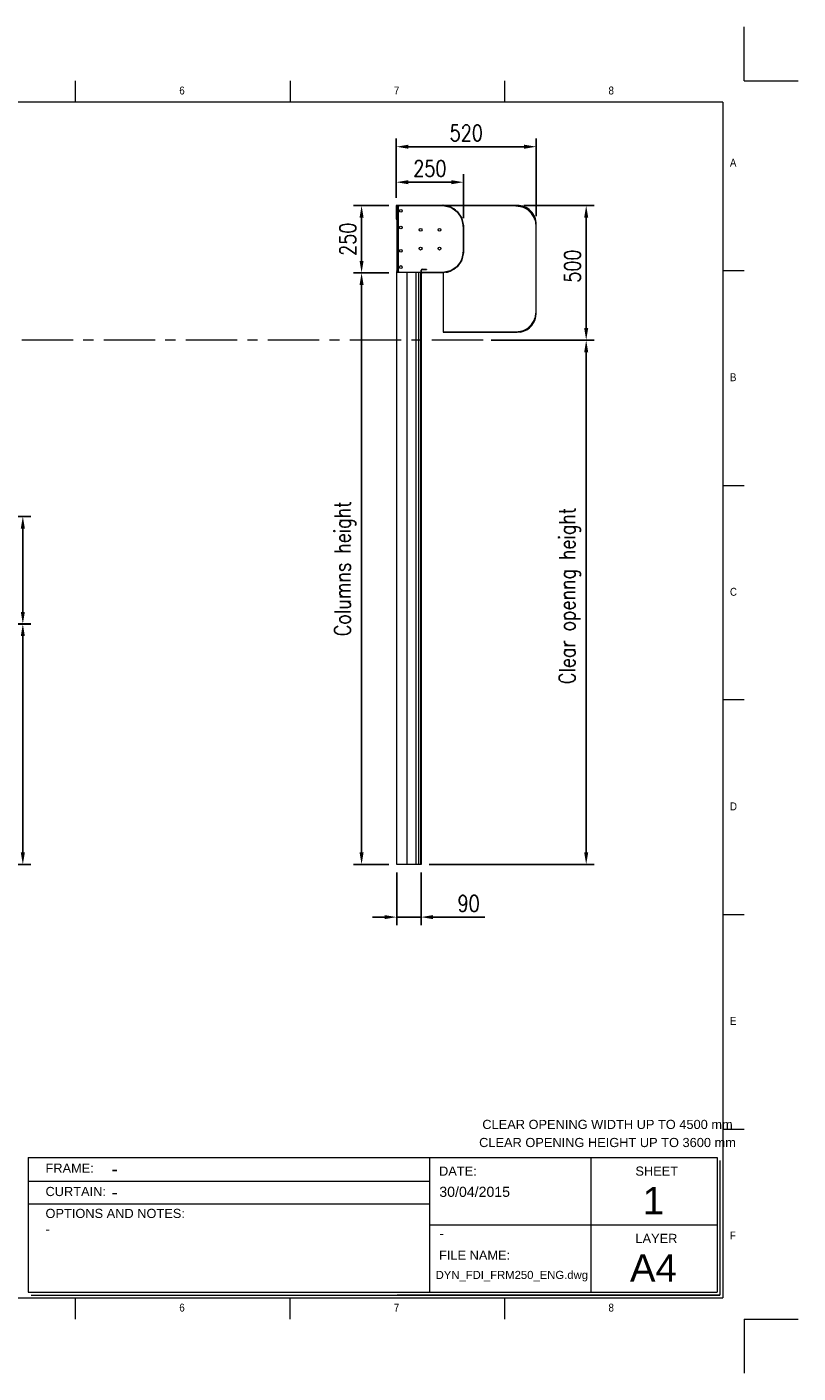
# Model space of a CAD drawing. Header units: millimetres. Extents: x -6362 to 17790, y 744 to 5746.
# Tile 5 of 5: x -2268 to 597, y 744 to 5746. Entities that reach past the tile are written whole.
import ezdxf

# ---------------------------------------------------------------- set-up
doc = ezdxf.new("R2010")
doc.units = ezdxf.units.MM
doc.header["$LTSCALE"] = 50
doc.header["$PDSIZE"] = -1
doc.linetypes.add('CENTERX2', pattern=[20.32, 12.7, -2.54, 2.54, -2.54])
doc.layers.add('FORMAT', color=7, linetype='Continuous')
doc.styles.add('NYIP', font='romans.shx', dxfattribs={"width": 0.8})
doc.styles.add('SLDTEXTSTYLE0', font='Gothic.ttf', dxfattribs={"width": 0.913})
doc.styles.get("Standard").update_dxf_attribs({"font": 'Gothic.ttf'})
doc.dimstyles.new('STANDARD35', dxfattribs={"dimscale": 35, "dimtxt": 2, "dimasz": 1.5, "dimexe": 1, "dimexo": 1, "dimgap": 0.7, "dimtad": 1, "dimdec": 0, "dimdsep": 46, "dimtxsty": 'NYIP', "dimcen": 0, "dimclrd": 1, "dimclre": 1, "dimclrt": 2, "dimadec": 0, "dimazin": 0, "dimtfac": 1, "dimtdec": 0, "dimtix": 1, "dimtmove": 0, "dimatfit": 3, "dimfxl": 0, "dimtvp": 1, "dimtolj": 1, "dimtzin": 0, "dimarcsym": 0})

# ---------------------------------------------------------------- blocks, each defined once
blk = doc.blocks.new('A$C7C9C4F3F')
at = {"color": 7, "lineweight": 5}
for p, q in [((8295, 11245), (8295, 11504)), ((0, 1766), (199, 1766))]:
    blk.add_line(p, q, dxfattribs=at)
at = {"layer": 'FORMAT', "color": 7, "lineweight": 5}
for p, q in [((2216, 11304), (2216, 11504)), ((4209, 11504), (4209, 11304)), ((6202, 11304), (6202, 11504)), ((10188, 11304), (10188, 11504)), ((12181, 11504), (12181, 11304)), ((14174, 11304), (14174, 11504)), ((16199, 11304), (199, 11304)), ((199, 11304), (199, 199)), ((16199, 11304), (16199, 199)), ((199, 9738), (0, 9738)), ((16399, 9738), (16199, 9738)), ((0, 7745), (199, 7745)), ((16199, 7745), (16399, 7745)), ((0, 5752), (199, 5752)), ((16399, 5752), (16199, 5752)), ((0, 3759), (199, 3759)), ((16199, 3759), (16399, 3759)), ((16199, 1766), (16399, 1766)), ((8295, 0), (8295, 258)), ((199, 199), (16199, 199)), ((2224, 0), (2224, 199)), ((4018, 199), (4018, 0)), ((6210, 0), (6210, 199)), ((10188, 0), (10188, 199)), ((12181, 0), (12181, 199)), ((14174, 0), (14174, 199))]:
    blk.add_line(p, q, dxfattribs=at)
at = {"color": 7, "lineweight": 5, "char_height": 73.8, "attachment_point": 1, "style": 'SLDTEXTSTYLE0'}
for s, insert in [('1', (1203, 11450)), ('2', (3180, 11450)), ('3', (5173, 11450)), ('4', (7166, 11450)), ('5', (9159, 11450)), ('6', (11152, 11450)), ('7', (13145, 11450)), ('8', (15138, 11450)), ('A', (66, 10780)), ('A', (16266, 10780)), ('B', (66, 8787)), ('B', (16266, 8787)), ('C', (66, 6794)), ('C', (16266, 6794)), ('D', (66, 4801)), ('D', (16266, 4801)), ('E', (66, 2808)), ('1', (1012, 145)), ('2', (2988, 145)), ('3', (4981, 145)), ('4', (6974, 145))]:
    blk.add_mtext(s, dxfattribs=dict(at, insert=insert))
at = {"layer": 'FORMAT', "color": 7, "lineweight": 5, "char_height": 73.8, "attachment_point": 1, "style": 'SLDTEXTSTYLE0'}
for s, insert in [('E', (16266, 2808)), ('F', (66, 815)), ('F', (16266, 815)), ('5', (9159, 145)), ('6', (11152, 145)), ('7', (13145, 145)), ('8', (15138, 145))]:
    blk.add_mtext(s, dxfattribs=dict(at, insert=insert))
blk = doc.blocks.new('*D40')
at = {"color": 1, "lineweight": -2, "transparency": 16777216}
for p, q in [((-2323, 3527.3), (-2252.7, 3527.3)), ((-2282.7, 2678.4), (-2282.7, 3482.3)), ((-2861.8, 2633.4), (-2252.7, 2633.4))]:
    blk.add_line(p, q, dxfattribs=at)
at = {"color": 1, "transparency": 16777216}
for points in [[(-2290.2, 3482.3), (-2275.2, 3482.3), (-2282.7, 3527.3)], [(-2290.2, 2678.4), (-2275.2, 2678.4), (-2282.7, 2633.4)]]:
    blk.add_solid(points, dxfattribs=at)
at = {"layer": 'Defpoints', "color": 0, "transparency": 16777216}
for p in [(-2353, 3527.3), (-2282.7, 3527.3), (-2891.8, 2633.4)]:
    blk.add_point(p, dxfattribs=at)
at = {"color": 2, "lineweight": 5, "transparency": 16777216, "insert": (-2333.7, 3080.4), "char_height": 60, "attachment_point": 5, "rotation": 90, "style": 'NYIP'}
blk.add_mtext('\\A1;≈1500', dxfattribs=at)
blk = doc.blocks.new('*D41')
at = {"color": 1, "lineweight": -2, "transparency": 16777216}
for p, q in [((-2403.5, 3926.7), (-2252.7, 3926.7)), ((-2282.7, 3571.7), (-2282.7, 3881.7)), ((-2403.5, 3526.7), (-2252.7, 3526.7))]:
    blk.add_line(p, q, dxfattribs=at)
at = {"color": 1, "transparency": 16777216}
for points in [[(-2290.2, 3881.7), (-2275.2, 3881.7), (-2282.7, 3926.7)], [(-2290.2, 3571.7), (-2275.2, 3571.7), (-2282.7, 3526.7)]]:
    blk.add_solid(points, dxfattribs=at)
at = {"layer": 'Defpoints', "color": 0, "transparency": 16777216}
for p in [(-2433.5, 3926.7), (-2282.7, 3926.7), (-2433.5, 3526.7)]:
    blk.add_point(p, dxfattribs=at)
at = {"color": 2, "lineweight": 5, "transparency": 16777216, "insert": (-2333.7, 3726.7), "char_height": 60, "attachment_point": 5, "rotation": 90, "style": 'NYIP'}
blk.add_mtext('\\A1;400', dxfattribs=at)
blk = doc.blocks.new('*D43')
at = {"color": 1, "lineweight": -2, "transparency": 16777216}
for p, q in [((-895.4, 5111.9), (-895.4, 5330.4)), ((-375.4, 5042.4), (-375.4, 5330.4)), ((-850.4, 5300.4), (-420.4, 5300.4))]:
    blk.add_line(p, q, dxfattribs=at)
at = {"color": 1, "transparency": 16777216}
for points in [[(-850.4, 5307.9), (-850.4, 5292.9), (-895.4, 5300.4)], [(-420.4, 5307.9), (-420.4, 5292.9), (-375.4, 5300.4)]]:
    blk.add_solid(points, dxfattribs=at)
at = {"layer": 'Defpoints', "color": 0, "transparency": 16777216}
for p in [(-375.4, 5300.4), (-895.4, 5081.9), (-375.4, 5012.4)]:
    blk.add_point(p, dxfattribs=at)
at = {"color": 2, "lineweight": 5, "transparency": 16777216, "insert": (-635.4, 5351.4), "char_height": 60, "attachment_point": 5, "style": 'NYIP'}
blk.add_mtext('\\A1;520', dxfattribs=at)
blk = doc.blocks.new('*D44')
at = {"color": 1, "lineweight": -2, "transparency": 16777216}
for p, q in [((-895.4, 5110.4), (-895.4, 5198.6)), ((-850.4, 5168.6), (-690.9, 5168.6)), ((-645.9, 5035.1), (-645.9, 5198.6))]:
    blk.add_line(p, q, dxfattribs=at)
at = {"color": 1, "transparency": 16777216}
for points in [[(-850.4, 5176.1), (-850.4, 5161.1), (-895.4, 5168.6)], [(-690.9, 5176.1), (-690.9, 5161.1), (-645.9, 5168.6)]]:
    blk.add_solid(points, dxfattribs=at)
at = {"layer": 'Defpoints', "color": 0, "transparency": 16777216}
for p in [(-645.9, 5168.6), (-895.4, 5080.4), (-645.9, 5005.1)]:
    blk.add_point(p, dxfattribs=at)
at = {"color": 2, "lineweight": 5, "transparency": 16777216, "insert": (-770.6, 5219.6), "char_height": 60, "attachment_point": 5, "style": 'NYIP'}
blk.add_mtext('\\A1;250', dxfattribs=at)
blk = doc.blocks.new('*D45')
at = {"color": 1, "lineweight": -2, "transparency": 16777216}
for p, q in [((-923.4, 5081.9), (-1054.3, 5081.9)), ((-1024.3, 5036.9), (-1024.3, 4876.4)), ((-923.4, 4831.4), (-1054.3, 4831.4))]:
    blk.add_line(p, q, dxfattribs=at)
at = {"color": 1, "transparency": 16777216}
for points in [[(-1031.8, 5036.9), (-1016.8, 5036.9), (-1024.3, 5081.9)], [(-1031.8, 4876.4), (-1016.8, 4876.4), (-1024.3, 4831.4)]]:
    blk.add_solid(points, dxfattribs=at)
at = {"layer": 'Defpoints', "color": 0, "transparency": 16777216}
for p in [(-893.4, 5081.9), (-1024.3, 4831.4), (-893.4, 4831.4)]:
    blk.add_point(p, dxfattribs=at)
at = {"color": 2, "lineweight": 5, "transparency": 16777216, "insert": (-1075.3, 4956.6), "char_height": 60, "attachment_point": 5, "rotation": 90, "style": 'NYIP'}
blk.add_mtext('\\A1;250', dxfattribs=at)
blk = doc.blocks.new('*D46')
at = {"color": 1, "lineweight": -2, "transparency": 16777216}
for p, q in [((-923.4, 4831.4), (-1054.3, 4831.4)), ((-1024.3, 4786.4), (-1024.3, 2678.4)), ((-923.4, 2633.4), (-1054.3, 2633.4))]:
    blk.add_line(p, q, dxfattribs=at)
at = {"color": 1, "transparency": 16777216}
for points in [[(-1031.8, 4786.4), (-1016.8, 4786.4), (-1024.3, 4831.4)], [(-1031.8, 2678.4), (-1016.8, 2678.4), (-1024.3, 2633.4)]]:
    blk.add_solid(points, dxfattribs=at)
at = {"layer": 'Defpoints', "color": 0, "transparency": 16777216}
for p in [(-893.4, 4831.4), (-1024.3, 2633.4), (-893.4, 2633.4)]:
    blk.add_point(p, dxfattribs=at)
at = {"color": 2, "lineweight": 5, "transparency": 16777216, "insert": (-1085.3, 3732.4), "char_height": 60, "attachment_point": 5, "rotation": 90, "style": 'NYIP'}
blk.add_mtext('\\A1;Columns height', dxfattribs=at)
blk = doc.blocks.new('*D47')
at = {"color": 1, "lineweight": -2, "transparency": 16777216}
for p, q in [((-421.7, 5081.9), (-159.8, 5081.9)), ((-189.8, 5036.9), (-189.8, 4626.9)), ((-542.3, 4581.9), (-159.8, 4581.9))]:
    blk.add_line(p, q, dxfattribs=at)
at = {"color": 1, "transparency": 16777216}
for points in [[(-197.3, 5036.9), (-182.3, 5036.9), (-189.8, 5081.9)], [(-197.3, 4626.9), (-182.3, 4626.9), (-189.8, 4581.9)]]:
    blk.add_solid(points, dxfattribs=at)
at = {"layer": 'Defpoints', "color": 0, "transparency": 16777216}
for p in [(-451.7, 5081.9), (-572.3, 4581.9), (-189.8, 4581.9)]:
    blk.add_point(p, dxfattribs=at)
at = {"color": 2, "lineweight": 5, "transparency": 16777216, "insert": (-240.8, 4856.9), "char_height": 60, "attachment_point": 5, "rotation": 90, "style": 'NYIP'}
blk.add_mtext('\\A1;500', dxfattribs=at)
blk = doc.blocks.new('*D48')
at = {"color": 1, "lineweight": -2, "transparency": 16777216}
for p, q in [((-416.4, 4581.9), (-159.8, 4581.9)), ((-189.8, 2678.4), (-189.8, 4536.9)), ((-773.4, 2633.4), (-159.8, 2633.4))]:
    blk.add_line(p, q, dxfattribs=at)
at = {"color": 1, "transparency": 16777216}
for points in [[(-197.3, 4536.9), (-182.3, 4536.9), (-189.8, 4581.9)], [(-197.3, 2678.4), (-182.3, 2678.4), (-189.8, 2633.4)]]:
    blk.add_solid(points, dxfattribs=at)
at = {"layer": 'Defpoints', "color": 0, "transparency": 16777216}
for p in [(-446.4, 4581.9), (-189.8, 4581.9), (-803.4, 2633.4)]:
    blk.add_point(p, dxfattribs=at)
at = {"color": 2, "lineweight": 5, "transparency": 16777216, "insert": (-250.8, 3631.9), "char_height": 60, "attachment_point": 5, "rotation": 90, "style": 'NYIP'}
blk.add_mtext('\\A1;Clear openng height', dxfattribs=at)
blk = doc.blocks.new('*D49')
at = {"color": 1, "lineweight": -2, "transparency": 16777216}
for p, q in [((-893.4, 2603.4), (-893.4, 2408.1)), ((-803.4, 2603.4), (-803.4, 2408.1)), ((-938.4, 2438.1), (-983.4, 2438.1)), ((-893.4, 2438.1), (-803.4, 2438.1)), ((-758.4, 2438.1), (-566.8, 2438.1))]:
    blk.add_line(p, q, dxfattribs=at)
at = {"color": 1, "transparency": 16777216}
for points in [[(-938.4, 2445.6), (-938.4, 2430.6), (-893.4, 2438.1)], [(-758.4, 2445.6), (-758.4, 2430.6), (-803.4, 2438.1)]]:
    blk.add_solid(points, dxfattribs=at)
at = {"layer": 'Defpoints', "color": 0, "transparency": 16777216}
for p in [(-893.4, 2633.4), (-803.4, 2633.4), (-803.4, 2438.1)]:
    blk.add_point(p, dxfattribs=at)
at = {"color": 2, "lineweight": 5, "transparency": 16777216, "insert": (-626.7, 2489.1), "char_height": 60, "attachment_point": 5, "style": 'NYIP'}
blk.add_mtext('\\A1;90', dxfattribs=at)

msp = doc.modelspace()

# ---------------------------------------------------------------- linework, layer by layer
at = {"color": 2, "lineweight": 5}
for p, q in [((397.3, 5545.5), (397.3, 5745.5)), ((397.3, 5545.5), (597.3, 5545.5)), ((397.3, 944), (597.3, 944)), ((397.3, 944), (397.3, 744))]:
    msp.add_line(p, q, dxfattribs=at)
at = {"lineweight": 5}
for p, q in [((-893.4, 5081.9), (-895.4, 5081.9)), ((-895.4, 5081.9), (-895.4, 5031.4)), ((-893.4, 5081.9), (-893.4, 5083.4)), ((-893.4, 5083.4), (-722.6, 5083.4)), ((-893.4, 5081.9), (-722.6, 5081.9)), ((-893.4, 5081.9), (-893.4, 5031.4)), ((-893.4, 5079.9), (-891.4, 5079.9)), ((-893.4, 5077.3), (-891.4, 5077.3)), ((-892.8, 5081.9), (-892.8, 5081.4)), ((-892.8, 5081.4), (-891.4, 5081.4)), ((-892.8, 5081.4), (-892.8, 5079.9)), ((-891.4, 5081.9), (-891.4, 5079.9)), ((-891.4, 5079.9), (-891.4, 5077.3)), ((-888.8, 5079.9), (-891.4, 5079.9)), ((-891.4, 5077.3), (-891.4, 5075.9)), ((-888.8, 5079.9), (-888.8, 5081.9)), ((-888.7, 5075.4), (-888.7, 4838.4)), ((-722.6, 5081.9), (-722.6, 5083.4)), ((-446.4, 5081.9), (-722.6, 5083.4)), ((-722.6, 5081.9), (-446.4, 5080.9)), ((-722.4, 5081.7), (-722.4, 5081.9)), ((-721.3, 5081.7), (-722.4, 5081.7)), ((-721.8, 5083.3), (-722.1, 5081.8)), ((-722.1, 5081.8), (-694.2, 5076.3)), ((-721.8, 5083.3), (-693.9, 5077.7)), ((-721.4, 5081.7), (-721.4, 5081.9)), ((-720.6, 5081.8), (-720.6, 5081.5)), ((-694.2, 5076.3), (-693.9, 5077.7)), ((-692.4, 5077.1), (-693.2, 5075.9)), ((-693.2, 5075.9), (-669.8, 5058.7)), ((-692.4, 5077.1), (-668.9, 5060)), ((-669.8, 5058.7), (-668.9, 5060)), ((-667.8, 5058.8), (-669, 5058)), ((-669, 5058), (-653.4, 5034.5)), ((-667.8, 5058.8), (-652.1, 5035.4)), ((-451.7, 5080.9), (-451.7, 5080.4)), ((-446.4, 5080.3), (-446.4, 5080.9)), ((-895.4, 5031.4), (-893.4, 5031.4)), ((-893.4, 5031.4), (-893.4, 4837.9)), ((-653.4, 5034.5), (-652.1, 5035.4)), ((-651.5, 5033.8), (-653, 5033.6)), ((-653, 5033.6), (-647.4, 5005.6)), ((-651.5, 5033.8), (-646, 5005.9)), ((-647.6, 5005.4), (-647.6, 5006.5)), ((-647.4, 5005.4), (-647.6, 5005.4)), ((-647.4, 5005.6), (-646, 5005.9)), ((-645.9, 5005.1), (-647.4, 5005.1)), ((-647.4, 5005.1), (-647.4, 4908.6)), ((-645.9, 5005.1), (-645.9, 4908.6)), ((-376.4, 5012.4), (-377, 5012.4)), ((-376.8, 5007.5), (-376.4, 5007.5)), ((-376.4, 5012.4), (-376.4, 4681.9)), ((-375.4, 4681.9), (-375.4, 5012.4)), ((-647.4, 4908.1), (-653, 4880.2)), ((-646, 4907.8), (-651.5, 4879.9)), ((-647.6, 4908.4), (-647.4, 4908.4)), ((-647.6, 4907.3), (-647.6, 4908.4)), ((-647.4, 4908.6), (-645.9, 4908.6)), ((-646, 4907.8), (-647.4, 4908.1)), ((-669.8, 4855), (-693.2, 4839.4)), ((-668.9, 4853.8), (-692.4, 4838.1)), ((-668.9, 4853.8), (-669.8, 4855)), ((-653.4, 4879.2), (-669, 4855.8)), ((-669, 4855.8), (-667.8, 4855)), ((-652.1, 4878.4), (-667.8, 4855)), ((-652.1, 4878.4), (-653.4, 4879.2)), ((-653, 4880.2), (-651.5, 4879.9)), ((-891.4, 4837.9), (-893.4, 4837.9)), ((-893.4, 4837.9), (-893.4, 4835.4)), ((-893.4, 4833.4), (-893.4, 4835.4)), ((-893.4, 4835.4), (-891.4, 4835.4)), ((-893.4, 2633.4), (-893.4, 4833.4)), ((-889.2, 4833.4), (-893.4, 4833.4)), ((-891.4, 4839.3), (-891.4, 4837.9)), ((-891.4, 4837.9), (-891.4, 4835.4)), ((-891.4, 4833.4), (-891.4, 4835.4)), ((-891.4, 4835.4), (-888.8, 4835.4)), ((-889.5, 4835.4), (-889.5, 4838.8)), ((-862.5, 4833.4), (-889.2, 4833.4)), ((-888.8, 4835.4), (-888.8, 4833.4)), ((-858.4, 4833.4), (-862.5, 4833.4)), ((-856.2, 4833.4), (-858.4, 4833.4)), ((-856.2, 4833.4), (-856.2, 2633.4)), ((-823.7, 4833.4), (-856.2, 4833.4)), ((-823.1, 4833.4), (-823.7, 4833.4)), ((-823.1, 4833.4), (-823.1, 2633.4)), ((-801.9, 4833.4), (-823.1, 4833.4)), ((-813, 4833.4), (-813.9, 4833.4)), ((-813, 4833.4), (-813, 2633.4)), ((-805.9, 4833.4), (-805.9, 2633.4)), ((-803.4, 4833.4), (-803.4, 2633.4)), ((-801.4, 4841.7), (-802.9, 4841.7)), ((-802.9, 4836), (-802.9, 4841.7)), ((-802.9, 4836), (-801.4, 4836)), ((-801.4, 4836), (-801.4, 4841.7)), ((-798.7, 4845.9), (-798.7, 4844.4)), ((-798.7, 4845.9), (-783.4, 4845.9)), ((-798.7, 4844.4), (-783.4, 4844.4)), ((-798.7, 4833.4), (-798.7, 4831.9)), ((-722.6, 4833.4), (-798.7, 4833.4)), ((-722.6, 4831.9), (-798.7, 4831.9)), ((-783.4, 4845.9), (-783.4, 4844.4)), ((-722.6, 4831.9), (-722.6, 4833.4)), ((-722.4, 4833.4), (-722.4, 4833.6)), ((-722.4, 4833.6), (-721.3, 4833.6)), ((-694.2, 4839), (-722.1, 4833.4)), ((-722.1, 4833.4), (-721.8, 4832)), ((-693.9, 4837.5), (-721.8, 4832)), ((-721.4, 4832), (-721.4, 4611.9)), ((-693.9, 4837.5), (-694.2, 4839)), ((-693.2, 4839.4), (-692.4, 4838.1)), ((-376.9, 4681.9), (-376.4, 4681.9)), ((-376.4, 4686.6), (-376.8, 4686.6)), ((-446.4, 4611.9), (-721.4, 4611.9)), ((-721.4, 4611.9), (-446.4, 4611.9)), ((-434.5, 4611.9), (-445.4, 4611.9)), ((-889.2, 2633.4), (-893.4, 2633.4)), ((-862.5, 2633.4), (-889.2, 2633.4)), ((-858.4, 2633.4), (-862.5, 2633.4)), ((-856.2, 2633.4), (-858.4, 2633.4)), ((-823.7, 2633.4), (-856.2, 2633.4)), ((-823.1, 2633.4), (-823.7, 2633.4)), ((-813.9, 2633.4), (-823.1, 2633.4)), ((-813, 2633.4), (-813.9, 2633.4)), ((-806.5, 2633.4), (-813, 2633.4)), ((-805.9, 2633.4), (-806.5, 2633.4)), ((-803.4, 2633.4), (-805.9, 2633.4)), ((-803.4, 2633.4), (-803.4, 2633.4)), ((-2262.4, 1544.4), (296.9, 1544.4)), ((-2262.4, 1544.4), (-2262.4, 1044.4)), ((-772.2, 1544.4), (-772.2, 1044.4)), ((-172.2, 1544.4), (-172.2, 1044.4)), ((296.9, 1544.4), (296.9, 1044.4)), ((307.2, 1534), (307.2, 1034)), ((-2260.4, 1456.8), (-772.2, 1456.8)), ((-2260.4, 1372.9), (-772.2, 1372.9)), ((-772.2, 1294.4), (296.9, 1294.4)), ((-2262.4, 1044.4), (296.9, 1044.4)), ((-2252, 1034), (307.2, 1034)), ((307.2, 1034), (-891.8, 1034)), ((-881.5, 1034), (307.2, 1034))]:
    msp.add_line(p, q, dxfattribs=at)
at = {"color": 1, "linetype": 'CENTERX2', "lineweight": 5, "ltscale": 0.3}
msp.add_line((-572.3, 4581.9), (-5092.3, 4581.9), dxfattribs=at)
at = {"lineweight": 5}
for centre in [(-878.4, 5061.9), (-878.4, 5000.4), (-804.9, 4991.9), (-734.9, 4991.9), (-878.4, 4913.4), (-804.9, 4921.9), (-734.9, 4921.9), (-878.4, 4853.4)]:
    msp.add_circle(centre, 5.25, dxfattribs=at)
for centre, radius, start, end in [((-891.4, 5079.9), 4, 311.8744, 318.1256), ((-722.6, 5079.2), 4.17, 78.75, 90), ((-722.6, 5079.2), 2.67, 78.75, 90), ((-721.4, 5077.7), 4.17, 78.75, 90), ((-724.9, 5005.2), 77.5, 19.7734, 68.3181), ((-694.7, 5073.7), 2.67, 56.25, 78.75), ((-694.7, 5073.7), 4.17, 56.25, 78.75), ((-671.3, 5056.5), 2.67, 33.75, 56.25), ((-671.3, 5056.5), 4.17, 33.75, 56.25), ((-445.1, 5012.2), 69.7, 0.1821, 91.0412), ((-445.1, 5012.2), 68.7, 0.1848, 91.0562), ((-451.7, 5005.6), 75, 17.7481, 72.2552), ((-655.6, 5033), 2.67, 11.25, 33.75), ((-655.6, 5033), 4.17, 11.25, 33.75), ((-650, 5005.1), 2.67, 0, 11.25), ((-650, 5005.1), 4.17, 0, 11.25), ((-650, 4908.6), 2.67, 348.75, 0), ((-650, 4908.6), 4.17, 348.75, 0), ((-722.4, 4908.4), 75, 290.3257, 339.6743), ((-671.3, 4857.3), 2.67, 303.75, 326.25), ((-671.3, 4857.3), 4.17, 303.75, 326.25), ((-655.6, 4880.7), 2.67, 326.25, 348.75), ((-655.6, 4880.7), 4.17, 326.25, 348.75), ((-891.4, 4835.4), 4, 41.8744, 48.1256), ((-798.7, 4841.7), 4.17, 90, 180), ((-798.7, 4836), 4.17, 180, 270), ((-798.7, 4841.7), 2.67, 90, 180), ((-798.7, 4836), 2.67, 180, 270), ((-722.6, 4836), 2.67, 270, 281.25), ((-722.6, 4836), 4.17, 270, 281.25), ((-694.7, 4841.6), 2.67, 281.25, 303.75), ((-694.7, 4841.6), 4.17, 281.25, 303.75), ((-446.4, 4681.9), 70, 270, 0), ((-446.4, 4681.9), 71, 279.6276, 0), ((-451.7, 4686.6), 75, 287.7448, 342.2552)]:
    msp.add_arc(centre, radius, start, end, dxfattribs=at)
for points, knots in [([(-888.7, 5076.9), (-889, 5076.7), (-889.5, 5076.4), (-890.4, 5076.1), (-891.3, 5075.9), (-892.1, 5075.9), (-892.7, 5076), (-893.1, 5076.2), (-893.3, 5076.7), (-893.4, 5077.1), (-893.4, 5077.3)], [0, 0, 0, 0, 0.12383, 0.246082, 0.370381, 0.500169, 0.629239, 0.751049, 0.857242, 1, 1, 1, 1]), ([(-890.9, 5076), (-890.9, 5076), (-891.1, 5076), (-891.2, 5076.3), (-891.4, 5076.7), (-891.4, 5077.1), (-891.4, 5077.3)], [0, 0, 0, 0, 0.069303, 0.344255, 0.611255, 1, 1, 1, 1]), ([(-888.8, 5081.9), (-888.6, 5081.9), (-888.2, 5081.8), (-887.8, 5081.6), (-887.5, 5081.2), (-887.4, 5080.6), (-887.4, 5079.8), (-887.5, 5079), (-887.9, 5078.1), (-888.2, 5077.5), (-888.4, 5077.2)], [0, 0, 0, 0, 0.122112, 0.243439, 0.368122, 0.499997, 0.628693, 0.750944, 0.85668, 1, 1, 1, 1]), ([(-888.8, 5079.9), (-888.6, 5079.9), (-888.2, 5079.9), (-887.8, 5079.7), (-887.5, 5079.6), (-887.5, 5079.4), (-887.5, 5079.4)], [0, 0, 0, 0, 0.33971, 0.642702, 0.924422, 1, 1, 1, 1]), ([(-696.3, 5077.2), (-697.3, 5077.6), (-699, 5078.4), (-701.5, 5079.3), (-704, 5080), (-706.4, 5080.6), (-709, 5081), (-710.8, 5081.2), (-711.6, 5081.3)], [0, 0, 0, 0, 0.196587, 0.353501, 0.502955, 0.67106, 0.834676, 1, 1, 1, 1]), ([(-451.7, 5080.4), (-450.1, 5080.4), (-447, 5080.4), (-442.5, 5080.1), (-438.1, 5079.6), (-433.6, 5078.6), (-430.5, 5077.6), (-428.8, 5077)], [0, 0, 0, 0, 0.203018, 0.399612, 0.582113, 0.776353, 1, 1, 1, 1]), ([(-648, 5016), (-648, 5016), (-648, 5016.9), (-648.2, 5018.3), (-648.4, 5020), (-648.7, 5021.3), (-648.9, 5022.6), (-649.2, 5023.9), (-649.6, 5025.3), (-650.2, 5026.9), (-651, 5029), (-651.7, 5030.6), (-652, 5031.4)], [0, 0, 0, 0, 0.004521, 0.172011, 0.25238, 0.333936, 0.41672, 0.500767, 0.586115, 0.689453, 0.827396, 1, 1, 1, 1]), ([(-380.2, 5028.4), (-379.6, 5026.6), (-378.4, 5023), (-377.4, 5019), (-376.9, 5013.4), (-376.9, 5009.6), (-376.8, 5007.5)], [0, 0, 0, 0, 0.254826, 0.504244, 0.731461, 1, 1, 1, 1]), ([(-652, 4882.3), (-651.6, 4883.3), (-650.9, 4885), (-649.9, 4887.5), (-649.2, 4890), (-648.7, 4892.4), (-648.2, 4895), (-648.1, 4896.8), (-648, 4897.6)], [0, 0, 0, 0, 0.196605, 0.353513, 0.502955, 0.671059, 0.834677, 1, 1, 1, 1]), ([(-893.4, 4837.9), (-893.4, 4838.1), (-893.3, 4838.5), (-893.1, 4839), (-892.7, 4839.3), (-892.1, 4839.4), (-891.3, 4839.4), (-890.5, 4839.2), (-889.6, 4838.9), (-889, 4838.5), (-888.7, 4838.4)], [0, 0, 0, 0, 0.122112, 0.24344, 0.368122, 0.499997, 0.628696, 0.750947, 0.856681, 1, 1, 1, 1]), ([(-891.4, 4837.9), (-891.4, 4838.1), (-891.4, 4838.5), (-891.2, 4838.9), (-891.1, 4839.2), (-890.9, 4839.3), (-890.9, 4839.3)], [0, 0, 0, 0, 0.340513, 0.644226, 0.926615, 1, 1, 1, 1]), ([(-888.4, 4838), (-888.2, 4837.8), (-887.9, 4837.2), (-887.6, 4836.3), (-887.4, 4835.4), (-887.4, 4834.7), (-887.5, 4834), (-887.7, 4833.7), (-888.2, 4833.4), (-888.6, 4833.4), (-888.8, 4833.4)], [0, 0, 0, 0, 0.123829, 0.246084, 0.370381, 0.500169, 0.62924, 0.751051, 0.857244, 1, 1, 1, 1]), ([(-887.5, 4835.9), (-887.5, 4835.8), (-887.5, 4835.7), (-887.8, 4835.5), (-888.2, 4835.4), (-888.6, 4835.4), (-888.8, 4835.4)], [0, 0, 0, 0, 0.069296, 0.344255, 0.61126, 1, 1, 1, 1]), ([(-711.8, 4834), (-711.7, 4834), (-710.8, 4834), (-709.5, 4834.2), (-707.7, 4834.4), (-706.5, 4834.7), (-705.2, 4834.9), (-703.9, 4835.3), (-702.5, 4835.6), (-700.8, 4836.2), (-698.7, 4837), (-697.2, 4837.7), (-696.3, 4838)], [0, 0, 0, 0, 0.004521, 0.172011, 0.252381, 0.333937, 0.41672, 0.500766, 0.586115, 0.689453, 0.827395, 1, 1, 1, 1]), ([(-376.8, 4686.6), (-376.8, 4685), (-376.9, 4681.9), (-377.1, 4677.4), (-377.7, 4673), (-378.7, 4668.5), (-379.7, 4665.4), (-380.2, 4663.7)], [0, 0, 0, 0, 0.203018, 0.399612, 0.582113, 0.776353, 1, 1, 1, 1]), ([(-428.8, 4615.1), (-430.7, 4614.5), (-434.4, 4613.2), (-440, 4612.2), (-443.7, 4612), (-445.4, 4611.9)], [0, 0, 0, 0, 0.350323, 0.688737, 1, 1, 1, 1])]:
    msp.add_open_spline(points, degree=3, knots=knots, dxfattribs=at)

# ---------------------------------------------------------------- block references
at = {"lineweight": 5, "xscale": 0.4, "yscale": 0.4, "zscale": 0.4}
msp.add_blockref('A$C7C9C4F3F', (-6162.2, 944), dxfattribs=at)

# ---------------------------------------------------------------- texts
at = {"lineweight": 5}
for s, insert, char_height, width, attachment_point in [('{\\fArial|b0|i0|c0|p34;CLEAR OPENING WIDTH UP TO 4500 mm}', (-110.7, 1684.9), 34.043, 1130.977, 2), ('{\\fArial|b0|i0|c0|p34;CLEAR OPENING HEIGHT UP TO 3600 mm}', (-110.7, 1617.7), 34.043, 1130.977, 2), ('{\\fArial|b0|i0|c0|p34;FRAME:}', (-2198.5, 1522.3), 34.043, 578.728, 1), ('{\\fArial|b0|i0|c0|p34;DATE:}', (-736.5, 1511.4), 34.043, 578.728, 1), ('{\\fArial|b0|i0|c0|p34;SHEET}', (-7, 1511.4), 34.043, 578.728, 1), ('{\\fArial|b0|i0|c0|p34;-}', (-1953.5, 1527.6), 50, 1057.823, 1), ('{\\fArial|b0|i0|c0|p34;CURTAIN:}', (-2198.5, 1435.7), 34.043, 578.728, 1), ('{\\fArial|b0|i0|c0|p34;-}', (-1953.5, 1441.2), 50, 1057.823, 1), ('{\\fArial|b0|i0|c0|p34;\\H0.752x;30/04/2015}', (-735.6, 1436.3), 50, 1044.717, 1), ('{\\fArial|b0|i0|c0|p34;1}', (59.8, 1435.5), 102, 223.943, 2), ('{\\fArial|b0|i0|c0|p34;OPTIONS AND NOTES:}', (-2198.5, 1354.2), 34.043, 578.728, 1), ('{\\fArial|b0|i0|c0|p34;-}', (-2198.5, 1295.8), 34.043, 578.728, 1), ('{\\fArial|b0|i0|c0|p34;\\H0.752x;-}', (-735.6, 1281.8), 50, 1044.717, 1), ('{\\fArial|b0|i0|c0|p34;LAYER}', (-7, 1261.4), 34.043, 578.728, 1), ('{\\fArial|b0|i0|c0|p34;FILE NAME:}', (-736.5, 1198.8), 34.043, 578.728, 1), ('{\\fArial|b0|i0|c0|p34;A4}', (59.8, 1185.5), 102, 223.943, 2), ('{\\fArial|b0|i0|c0|p34;DYN_FDI_FRM250_ENG.dwg}', (-749.1, 1123.7), 30, 1044.717, 1)]:
    msp.add_mtext(s, dxfattribs=dict(at, insert=insert, char_height=char_height, width=width, attachment_point=attachment_point))

# ---------------------------------------------------------------- dimensions: what is measured, and where the dimension line sits
at = {"color": 1, "lineweight": 5}
for base, p1, p2, picture, middle in [((-375.4, 5300.4), (-895.4, 5081.9), (-375.4, 5012.4), '*D43', (-635.4, 5351.4)), ((-645.874083, 5168.626647), (-895.374084, 5080.376627), (-645.874083, 5005.113633), '*D44', (-770.624083, 5219.626647))]:
    dim = msp.add_linear_dim(base=base, p1=p1, p2=p2, dimstyle='STANDARD35', override={"dimscale": 30}, dxfattribs=at)
    dim.commit()
    dim.dimension.update_dxf_attribs({"geometry": picture, "text_midpoint": middle})
for base, p1, p2, picture, middle in [((-1024.27636, 4831.37662), (-893.37408, 5081.87661), (-893.37408, 4831.37662), '*D45', (-1075.27636, 4956.62661)), ((-2282.7, 3926.7), (-2433.5, 3526.7), (-2433.5, 3926.7), '*D41', (-2333.7, 3726.7))]:
    dim = msp.add_linear_dim(base=base, p1=p1, p2=p2, angle=90, dimstyle='STANDARD35', override={"dimscale": 30}, dxfattribs=at)
    dim.commit()
    dim.dimension.update_dxf_attribs({"geometry": picture, "text_midpoint": middle})
dim = msp.add_linear_dim(base=(-189.8, 4581.9), p1=(-451.7, 5081.9), p2=(-572.3, 4581.9), angle=90, dimstyle='STANDARD35', override={"dimscale": 30}, dxfattribs=at)
dim.commit()
dim.dimension.update_dxf_attribs({"geometry": '*D47', "text_midpoint": (-189.8, 4856.9), "dimtype": 160})
for base, p1, p2, text, picture, middle in [((-1024.3, 2633.4), (-893.4, 4831.4), (-893.4, 2633.4), 'Columns height', '*D46', (-1085.3, 3732.4)), ((-2282.7, 3527.3), (-2891.8, 2633.4), (-2353, 3527.3), '≈1500', '*D40', (-2333.7, 3080.4))]:
    dim = msp.add_linear_dim(base=base, p1=p1, p2=p2, angle=90, text=text, dimstyle='STANDARD35', override={"dimscale": 30}, dxfattribs=at)
    dim.commit()
    dim.dimension.update_dxf_attribs({"geometry": picture, "text_midpoint": middle})
dim = msp.add_linear_dim(base=(-189.8, 4581.9), p1=(-803.4, 2633.4), p2=(-446.4, 4581.9), angle=90, text='Clear openng height', dimstyle='STANDARD35', override={"dimscale": 30}, dxfattribs=at)
dim.commit()
dim.dimension.update_dxf_attribs({"geometry": '*D48', "text_midpoint": (-189.8, 3631.9), "dimtype": 160})
dim = msp.add_linear_dim(base=(-803.4, 2438.1), p1=(-893.4, 2633.4), p2=(-803.4, 2633.4), dimstyle='STANDARD35', override={"dimscale": 30}, dxfattribs=at)
dim.commit()
dim.dimension.update_dxf_attribs({"geometry": '*D49', "text_midpoint": (-626.7, 2438.1), "dimtype": 160})

doc.saveas('drawing.dxf')
